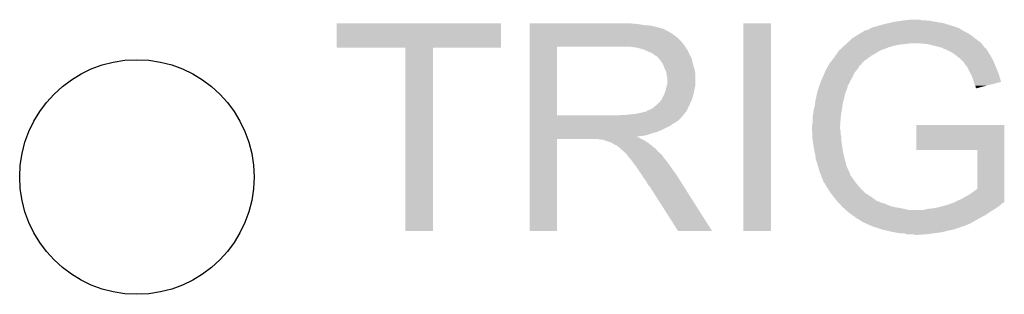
# Model space of a CAD drawing. Extents: x -0.05 to 0.95, y -0.15 to 1.54.
# Tile 39 of 44: x 0.62 to 0.8, y 0.96 to 1.01. Entities that reach past the tile are written whole.
import ezdxf

# ---------------------------------------------------------------- set-up
doc = ezdxf.new("R2010")
doc.units = 0
doc.layers.get('0').update_dxf_attribs({"linetype": 'CONTINUOUS'})
doc.layers.add('HOD_CAP_2_CLICK_V101_GTO', color=14, linetype='CONTINUOUS')
doc.layers.add('HOD_CAP_2_CLICK_V101_GTS', color=12, linetype='CONTINUOUS')

# ---------------------------------------------------------------- blocks, each defined once
blk = doc.blocks.new('ROUND_58')
blk.add_circle((0, 0), 0.0217)

msp = doc.modelspace()

# ---------------------------------------------------------------- linework, layer by layer
at = {"layer": 'HOD_CAP_2_CLICK_V101_GTO'}
for points in [[(0.78253, 1.0099), (0.7832, 1.01), (0.7878, 1.0099), (0.7867, 1.01)], [(0.7832, 1.01), (0.7842, 1.0101), (0.7863, 1.01), (0.7859, 1.0101)], [(0.678, 1.0049), (0.678, 1.0094), (0.7084, 1.0049), (0.7084, 1.0094)], [(0.678, 1.0094), (0.678, 1.0094), (0.7084, 1.0094), (0.678, 1.0094)], [(0.7137, 1.0093), (0.7137, 1.0094), (0.7337, 1.0093), (0.7325, 1.0094)], [(0.7137, 1.0091), (0.7137, 1.0093), (0.7349, 1.0091), (0.7337, 1.0093)], [(0.7137, 1.009), (0.7137, 1.0091), (0.7362, 1.009), (0.7349, 1.0091)], [(0.7137, 1.0087), (0.7137, 1.009), (0.7374, 1.0087), (0.7362, 1.009)], [(0.7137, 1.0085), (0.7137, 1.0087), (0.7381, 1.0085), (0.7374, 1.0087)], [(0.7137, 1.0084), (0.7137, 1.0085), (0.7386, 1.0084), (0.7381, 1.0085)], [(0.7137, 1.0083), (0.7137, 1.0084), (0.7387, 1.0083), (0.7386, 1.0084)], [(0.7137, 1.0081), (0.7137, 1.0083), (0.739, 1.0081), (0.7387, 1.0083)], [(0.7533, 0.971), (0.7533, 1.0094), (0.7584, 0.971), (0.7584, 1.0094)], [(0.7533, 1.0094), (0.7533, 1.0094), (0.7584, 1.0094), (0.7533, 1.0094)], [(0.7758, 1.0081), (0.7763, 1.0082), (0.7939, 1.0081), (0.79375, 1.0082)], [(0.7763, 1.0082), (0.7768, 1.0085), (0.79375, 1.0082), (0.7933, 1.0085)], [(0.7768, 1.0085), (0.77705, 1.0086), (0.7933, 1.0085), (0.7931, 1.0086)], [(0.77705, 1.0086), (0.7773, 1.0087), (0.7929, 1.0086), (0.7928, 1.0087)], [(0.77705, 1.0086), (0.77705, 1.0086), (0.7931, 1.0086), (0.7929, 1.0086)], [(0.7773, 1.0087), (0.7787, 1.0091), (0.7928, 1.0087), (0.7915, 1.0091)], [(0.7787, 1.0091), (0.7803, 1.0095), (0.7915, 1.0091), (0.7902, 1.0095)], [(0.7803, 1.0095), (0.7812, 1.0097), (0.7902, 1.0095), (0.7889, 1.0097)], [(0.7812, 1.0097), (0.78253, 1.0099), (0.7889, 1.0097), (0.7878, 1.0099)], [(0.7137, 1.0079), (0.7137, 1.0081), (0.7395, 1.0079), (0.739, 1.0081)], [(0.7137, 1.0075), (0.7137, 1.0079), (0.7401, 1.0075), (0.7395, 1.0079)], [(0.7137, 1.007), (0.7137, 1.0075), (0.7408, 1.007), (0.7401, 1.0075)], [(0.7137, 1.0064), (0.7137, 1.007), (0.7415, 1.0064), (0.7408, 1.007)], [(0.7137, 1.0056), (0.7137, 1.0064), (0.7422, 1.0056), (0.7415, 1.0064)], [(0.77252, 1.0058), (0.7735, 1.0067), (0.7973, 1.0058), (0.79614, 1.0067)], [(0.7735, 1.0067), (0.7743, 1.0072), (0.79614, 1.0067), (0.7955, 1.0072)], [(0.7743, 1.0072), (0.7751, 1.0077), (0.7955, 1.0072), (0.7947, 1.0077)], [(0.7751, 1.0077), (0.7755, 1.0079), (0.7947, 1.0077), (0.7943, 1.0079)], [(0.7755, 1.0079), (0.7758, 1.0081), (0.7943, 1.0079), (0.7939, 1.0081)], [(0.6907, 0.971), (0.6907, 1.0049), (0.6958, 0.971), (0.6958, 1.0049)], [(0.6907, 1.0049), (0.6907, 1.0049), (0.6958, 1.0049), (0.7084, 1.0049)], [(0.7137, 1.0051), (0.7137, 1.0056), (0.74253, 1.0051), (0.7422, 1.0056)], [(0.7137, 0.9924), (0.7137, 1.0051), (0.7188, 0.9924), (0.7188, 1.0051)], [(0.7137, 1.0051), (0.7137, 1.0051), (0.7188, 1.0051), (0.7309, 1.0051)], [(0.7337, 1.0049), (0.7324, 1.0051), (0.74267, 1.0049), (0.74253, 1.0051)], [(0.73443, 1.0047), (0.7337, 1.0049), (0.7428, 1.0047), (0.74267, 1.0049)], [(0.7348, 1.0046), (0.73443, 1.0047), (0.7428, 1.0046), (0.7428, 1.0047)], [(0.7357, 1.0042), (0.7348, 1.0046), (0.7431, 1.0042), (0.7429, 1.0046)], [(0.7348, 1.0046), (0.7348, 1.0046), (0.7429, 1.0046), (0.7428, 1.0046)], [(0.771, 1.0044), (0.77111, 1.0045), (0.77863, 1.0044), (0.7788, 1.0045)], [(0.77111, 1.0045), (0.77122, 1.0046), (0.7788, 1.0045), (0.7791, 1.0046)], [(0.77122, 1.0046), (0.77165, 1.005), (0.7792, 1.0046), (0.7802, 1.005)], [(0.77122, 1.0046), (0.77122, 1.0046), (0.7791, 1.0046), (0.7792, 1.0046)], [(0.77165, 1.005), (0.77198, 1.0053), (0.7802, 1.005), (0.7812, 1.0053)], [(0.77198, 1.0053), (0.7722, 1.0055), (0.7812, 1.0053), (0.7823, 1.0055)], [(0.7722, 1.0055), (0.77242, 1.0057), (0.7823, 1.0055), (0.7841, 1.0057)], [(0.77242, 1.0057), (0.77252, 1.0058), (0.79738, 1.0057), (0.7973, 1.0058)], [(0.7873, 1.0056), (0.7863, 1.0057), (0.79746, 1.0056), (0.79738, 1.0057)], [(0.7882, 1.0054), (0.7873, 1.0056), (0.79761, 1.0054), (0.79746, 1.0056)], [(0.789, 1.0052), (0.7882, 1.0054), (0.79777, 1.0052), (0.79761, 1.0054)], [(0.7897, 1.005), (0.789, 1.0052), (0.79792, 1.005), (0.79777, 1.0052)], [(0.7902, 1.0049), (0.7897, 1.005), (0.798, 1.0049), (0.79792, 1.005)], [(0.7903, 1.0048), (0.7902, 1.0049), (0.7982, 1.0048), (0.798, 1.0049)], [(0.7904, 1.0047), (0.7903, 1.0048), (0.79827, 1.0047), (0.7982, 1.0048)], [(0.791, 1.0045), (0.7906, 1.0047), (0.7984, 1.0045), (0.79827, 1.0047)], [(0.7914, 1.0043), (0.791, 1.0045), (0.79852, 1.0043), (0.7984, 1.0045)], [(0.7364, 1.0039), (0.7357, 1.0042), (0.74322, 1.0039), (0.7431, 1.0042)], [(0.73667, 1.0037), (0.7364, 1.0039), (0.7433, 1.0037), (0.74322, 1.0039)], [(0.7368, 1.0036), (0.73667, 1.0037), (0.74336, 1.0036), (0.7433, 1.0037)], [(0.7371, 1.0034), (0.7368, 1.0036), (0.74347, 1.0034), (0.74336, 1.0036)], [(0.73755, 1.003), (0.7372, 1.0034), (0.7437, 1.003), (0.74347, 1.0034)], [(0.7379, 1.0026), (0.73755, 1.003), (0.74379, 1.0026), (0.7437, 1.003)], [(0.76962, 1.0025), (0.7701, 1.0031), (0.7757, 1.0025), (0.77654, 1.0031)], [(0.7701, 1.0031), (0.77038, 1.0035), (0.77654, 1.0031), (0.7771, 1.0035)], [(0.77038, 1.0035), (0.77065, 1.0039), (0.7771, 1.0035), (0.7778, 1.0039)], [(0.77065, 1.0039), (0.771, 1.0044), (0.7778, 1.0039), (0.77863, 1.0044)], [(0.79193, 1.004), (0.7914, 1.0043), (0.7987, 1.004), (0.79852, 1.0043)], [(0.7921, 1.0039), (0.79193, 1.004), (0.79876, 1.0039), (0.7987, 1.004)], [(0.7928, 1.0034), (0.7921, 1.0039), (0.79907, 1.0034), (0.79876, 1.0039)], [(0.79305, 1.0032), (0.7928, 1.0034), (0.7992, 1.0032), (0.79907, 1.0034)], [(0.7933, 1.003), (0.79305, 1.0032), (0.7993, 1.003), (0.7992, 1.0032)], [(0.7939, 1.0024), (0.7933, 1.003), (0.7996, 1.0024), (0.7993, 1.003)], [(0.73826, 1.0021), (0.7379, 1.0026), (0.7439, 1.0021), (0.74379, 1.0026)], [(0.7384, 1.0019), (0.73826, 1.0021), (0.74396, 1.0019), (0.7439, 1.0021)], [(0.7387, 1.0011), (0.7384, 1.0019), (0.7442, 1.0011), (0.74396, 1.0019)], [(0.739, 1.0005), (0.7387, 1.0011), (0.74432, 1.0005), (0.7442, 1.0011)], [(0.7685, 1.0006), (0.7686, 1.0009), (0.77412, 1.0006), (0.77436, 1.0009)], [(0.7686, 1.0009), (0.7688, 1.0012), (0.77436, 1.0009), (0.7746, 1.0012)], [(0.7688, 1.0012), (0.769, 1.0016), (0.7746, 1.0012), (0.7748, 1.0016)], [(0.769, 1.0016), (0.76912, 1.0018), (0.7748, 1.0016), (0.7751, 1.0018)], [(0.76912, 1.0018), (0.76918, 1.0019), (0.7751, 1.0018), (0.7751, 1.0019)], [(0.76918, 1.0019), (0.7693, 1.0021), (0.7751, 1.0019), (0.7753, 1.0021)], [(0.7693, 1.0021), (0.76962, 1.0025), (0.7753, 1.0021), (0.7757, 1.0025)], [(0.7942, 1.0021), (0.7939, 1.0024), (0.79973, 1.0021), (0.7996, 1.0024)], [(0.7942, 1.002), (0.7942, 1.0021), (0.79977, 1.002), (0.79973, 1.0021)], [(0.7947, 1.0014), (0.7942, 1.002), (0.80002, 1.0014), (0.79977, 1.002)], [(0.7951, 1.0006), (0.7947, 1.0014), (0.80035, 1.0006), (0.80002, 1.0014)], [(0.73906, 1.0001), (0.739, 1.0005), (0.7444, 1.0001), (0.74432, 1.0005)], [(0.7391, 0.9998), (0.73906, 1.0001), (0.7444, 0.9998), (0.7444, 1.0001)], [(0.7392, 0.9993), (0.7391, 0.9998), (0.7444, 0.9993), (0.7444, 0.9998)], [(0.7392, 0.9982), (0.7392, 0.9993), (0.7444, 0.9982), (0.7444, 0.9993)], [(0.76769, 0.9988), (0.768, 0.9995), (0.7731, 0.9988), (0.7735, 0.9995)], [(0.768, 0.9995), (0.76831, 1.0002), (0.7735, 0.9995), (0.7738, 1.0002)], [(0.76831, 1.0002), (0.7684, 1.0004), (0.7738, 1.0002), (0.77396, 1.0004)], [(0.7684, 1.0005), (0.7685, 1.0006), (0.77404, 1.0005), (0.77412, 1.0006)], [(0.7684, 1.0004), (0.7684, 1.0005), (0.77396, 1.0004), (0.77404, 1.0005)], [(0.79544, 1), (0.7951, 1.0006), (0.8006, 1), (0.80035, 1.0006)], [(0.7955, 0.9999), (0.79544, 1), (0.80063, 0.9999), (0.8006, 1)], [(0.7958, 0.9991), (0.7955, 0.9999), (0.80086, 0.9991), (0.80063, 0.9999)], [(0.79594, 0.9986), (0.7958, 0.9991), (0.801, 0.9986), (0.80086, 0.9991)], [(0.7389, 0.997), (0.739, 0.9975), (0.7442, 0.997), (0.7443, 0.9975)], [(0.739, 0.9975), (0.73911, 0.9979), (0.7443, 0.9975), (0.7444, 0.9979)], [(0.73911, 0.9979), (0.7392, 0.9982), (0.7444, 0.9979), (0.7444, 0.9982)], [(0.7671, 0.9971), (0.7673, 0.9977), (0.7724, 0.9971), (0.7726, 0.9977)], [(0.7673, 0.9977), (0.76737, 0.9979), (0.7726, 0.9977), (0.7726, 0.9979)], [(0.76737, 0.9979), (0.7674, 0.998), (0.7726, 0.9979), (0.7727, 0.998)], [(0.7674, 0.998), (0.7676, 0.9986), (0.7727, 0.998), (0.773, 0.9986)], [(0.7676, 0.9986), (0.76769, 0.9988), (0.773, 0.9986), (0.7731, 0.9988)], [(0.796, 0.9984), (0.79594, 0.9986), (0.80023, 0.9984), (0.801, 0.9986)], [(0.7962, 0.9979), (0.796, 0.9984), (0.79831, 0.9979), (0.80023, 0.9984)], [(0.7963, 0.9977), (0.7962, 0.9979), (0.79755, 0.9977), (0.79831, 0.9979)], [(0.7963, 0.9975), (0.7963, 0.9977), (0.79678, 0.9975), (0.79755, 0.9977)], [(0.7964, 0.9974), (0.7964, 0.9975), (0.7964, 0.9974), (0.79678, 0.9975)], [(0.7378, 0.9949), (0.7382, 0.9954), (0.74357, 0.9949), (0.7438, 0.9954)], [(0.7382, 0.9955), (0.7383, 0.9957), (0.74383, 0.9955), (0.74388, 0.9957)], [(0.7382, 0.9954), (0.7382, 0.9955), (0.7438, 0.9954), (0.74383, 0.9955)], [(0.7383, 0.9957), (0.7385, 0.996), (0.74388, 0.9957), (0.74396, 0.996)], [(0.7385, 0.996), (0.7387, 0.9965), (0.74396, 0.996), (0.7441, 0.9965)], [(0.7387, 0.9965), (0.7389, 0.997), (0.7441, 0.9965), (0.7442, 0.997)], [(0.7666, 0.995), (0.76678, 0.9958), (0.7718, 0.995), (0.772, 0.9958)], [(0.76678, 0.9958), (0.76689, 0.9963), (0.772, 0.9958), (0.7721, 0.9963)], [(0.76689, 0.9963), (0.76698, 0.9967), (0.7721, 0.9963), (0.7722, 0.9967)], [(0.76698, 0.9967), (0.767, 0.9968), (0.7722, 0.9967), (0.77225, 0.9968)], [(0.767, 0.9968), (0.7671, 0.9971), (0.77225, 0.9968), (0.7724, 0.9971)], [(0.7358, 0.9934), (0.7363, 0.9936), (0.74285, 0.9934), (0.74295, 0.9936)], [(0.7363, 0.9936), (0.73718, 0.9943), (0.74295, 0.9936), (0.7433, 0.9943)], [(0.73718, 0.9943), (0.7373, 0.9944), (0.7433, 0.9943), (0.74335, 0.9944)], [(0.7373, 0.9944), (0.7378, 0.9949), (0.74335, 0.9944), (0.74357, 0.9949)], [(0.7663, 0.9934), (0.7665, 0.9941), (0.77152, 0.9934), (0.77162, 0.9941)], [(0.7665, 0.9941), (0.76656, 0.9946), (0.77162, 0.9941), (0.7717, 0.9946)], [(0.76656, 0.9946), (0.7666, 0.995), (0.7717, 0.9946), (0.7718, 0.995)], [(0.7137, 0.992), (0.7137, 0.9924), (0.7418, 0.992), (0.74212, 0.9924)], [(0.7137, 0.9924), (0.7137, 0.9924), (0.7303, 0.9924), (0.7188, 0.9924)], [(0.7137, 0.9915), (0.7137, 0.992), (0.7413, 0.9915), (0.7418, 0.992)], [(0.7303, 0.9924), (0.7309, 0.9925), (0.74212, 0.9924), (0.7422, 0.9925)], [(0.7317, 0.9925), (0.7335, 0.9927), (0.7422, 0.9925), (0.74237, 0.9927)], [(0.7335, 0.9927), (0.7344, 0.9929), (0.74237, 0.9927), (0.74253, 0.9929)], [(0.7344, 0.9929), (0.7352, 0.9931), (0.74253, 0.9929), (0.7427, 0.9931)], [(0.7353, 0.9931), (0.7355, 0.9933), (0.7427, 0.9931), (0.7428, 0.9933)], [(0.7355, 0.9933), (0.7358, 0.9934), (0.7428, 0.9933), (0.74285, 0.9934)], [(0.7661, 0.992), (0.7662, 0.9926), (0.77131, 0.992), (0.7714, 0.9926)], [(0.7661, 0.9919), (0.7661, 0.992), (0.7713, 0.9919), (0.77131, 0.992)], [(0.7661, 0.9909), (0.7661, 0.9919), (0.77124, 0.9909), (0.7713, 0.9919)], [(0.7662, 0.9926), (0.76629, 0.9933), (0.7714, 0.9926), (0.7715, 0.9933)], [(0.76629, 0.9933), (0.7663, 0.9934), (0.7715, 0.9933), (0.77152, 0.9934)], [(0.7137, 0.9911), (0.7137, 0.9915), (0.7407, 0.9911), (0.7413, 0.9915)], [(0.7137, 0.9908), (0.7137, 0.9911), (0.7402, 0.9908), (0.7407, 0.9911)], [(0.7137, 0.9905), (0.7137, 0.9908), (0.7398, 0.9905), (0.7402, 0.9908)], [(0.7137, 0.9899), (0.7137, 0.9905), (0.7386, 0.9899), (0.7398, 0.9905)], [(0.7137, 0.9893), (0.7137, 0.9899), (0.7372, 0.9893), (0.7386, 0.9899)], [(0.766, 0.9905), (0.7661, 0.9909), (0.77121, 0.9905), (0.77124, 0.9909)], [(0.766, 0.9903), (0.766, 0.9905), (0.7712, 0.9903), (0.77121, 0.9905)], [(0.766, 0.99), (0.766, 0.9903), (0.7712, 0.99), (0.7712, 0.9903)], [(0.76601, 0.9898), (0.766, 0.99), (0.7712, 0.9898), (0.7712, 0.99)], [(0.7853, 0.986), (0.7853, 0.9906), (0.8016, 0.986), (0.8016, 0.9906)], [(0.7853, 0.9906), (0.7853, 0.9906), (0.8016, 0.9906), (0.7853, 0.9906)], [(0.7137, 0.9891), (0.7137, 0.9893), (0.7364, 0.9891), (0.7372, 0.9893)], [(0.7137, 0.9888), (0.7137, 0.9891), (0.7356, 0.9888), (0.7364, 0.9891)], [(0.7137, 0.9886), (0.7137, 0.9888), (0.7346, 0.9886), (0.7356, 0.9888)], [(0.7137, 0.9885), (0.7137, 0.9886), (0.7336, 0.9885), (0.7346, 0.9886)], [(0.7137, 0.9884), (0.7137, 0.9885), (0.7337, 0.9884), (0.7336, 0.9885)], [(0.7137, 0.988), (0.7137, 0.9884), (0.7345, 0.988), (0.7337, 0.9884)], [(0.76602, 0.9895), (0.76601, 0.9898), (0.7713, 0.9895), (0.7712, 0.9898)], [(0.76605, 0.989), (0.76602, 0.9895), (0.7713, 0.989), (0.7713, 0.9895)], [(0.76607, 0.9885), (0.76605, 0.989), (0.7714, 0.9885), (0.7713, 0.989)], [(0.7661, 0.9879), (0.76607, 0.9885), (0.7714, 0.9879), (0.7714, 0.9885)], [(0.7137, 0.971), (0.7137, 0.988), (0.7188, 0.971), (0.7188, 0.988)], [(0.7137, 0.988), (0.7137, 0.988), (0.7188, 0.988), (0.7265, 0.988)], [(0.7268, 0.9879), (0.7265, 0.988), (0.7347, 0.9879), (0.7345, 0.988)], [(0.7275, 0.9878), (0.7273, 0.9879), (0.73487, 0.9878), (0.7347, 0.9879)], [(0.7284, 0.9875), (0.7275, 0.9878), (0.73537, 0.9875), (0.73487, 0.9878)], [(0.7288, 0.9874), (0.7284, 0.9875), (0.73553, 0.9874), (0.73537, 0.9875)], [(0.72895, 0.9873), (0.7288, 0.9874), (0.7357, 0.9873), (0.73553, 0.9874)], [(0.7294, 0.987), (0.72895, 0.9873), (0.73608, 0.987), (0.7357, 0.9873)], [(0.7297, 0.9869), (0.7294, 0.987), (0.7362, 0.9869), (0.73608, 0.987)], [(0.7298, 0.9868), (0.7298, 0.9869), (0.73632, 0.9868), (0.7362, 0.9869)], [(0.7303, 0.9865), (0.7298, 0.9868), (0.7367, 0.9865), (0.73632, 0.9868)], [(0.7304, 0.9864), (0.7303, 0.9865), (0.7368, 0.9864), (0.7367, 0.9865)], [(0.7306, 0.9862), (0.7304, 0.9864), (0.7371, 0.9862), (0.7368, 0.9864)], [(0.76619, 0.9873), (0.7661, 0.9879), (0.7715, 0.9873), (0.7714, 0.9879)], [(0.7664, 0.986), (0.76619, 0.9873), (0.77169, 0.986), (0.7715, 0.9873)], [(0.7307, 0.9861), (0.7306, 0.9862), (0.73718, 0.9861), (0.7371, 0.9862)], [(0.73115, 0.9857), (0.7307, 0.9861), (0.7375, 0.9857), (0.73718, 0.9861)], [(0.7316, 0.9853), (0.73115, 0.9857), (0.73798, 0.9853), (0.7375, 0.9857)], [(0.73168, 0.9852), (0.7316, 0.9853), (0.7381, 0.9852), (0.73798, 0.9853)], [(0.7322, 0.9845), (0.73168, 0.9852), (0.73862, 0.9845), (0.7381, 0.9852)], [(0.7323, 0.9844), (0.7322, 0.9845), (0.7387, 0.9844), (0.73862, 0.9845)], [(0.76642, 0.9859), (0.7664, 0.986), (0.7717, 0.9859), (0.77169, 0.986)], [(0.7666, 0.9851), (0.76642, 0.9859), (0.77187, 0.9851), (0.7717, 0.9859)], [(0.76667, 0.9845), (0.7666, 0.9851), (0.772, 0.9845), (0.77187, 0.9851)], [(0.7667, 0.9843), (0.76667, 0.9845), (0.77205, 0.9843), (0.772, 0.9845)], [(0.7966, 0.9788), (0.7966, 0.986), (0.8016, 0.9788), (0.8016, 0.986)], [(0.7324, 0.9843), (0.7323, 0.9844), (0.73878, 0.9843), (0.7387, 0.9844)], [(0.733, 0.9835), (0.7324, 0.9843), (0.7394, 0.9835), (0.73878, 0.9843)], [(0.7336, 0.9827), (0.733, 0.9835), (0.73996, 0.9827), (0.7394, 0.9835)], [(0.73373, 0.9825), (0.7336, 0.9827), (0.7401, 0.9825), (0.73996, 0.9827)], [(0.767, 0.9834), (0.7667, 0.9843), (0.77229, 0.9834), (0.77205, 0.9843)], [(0.76711, 0.983), (0.767, 0.9834), (0.7724, 0.983), (0.77229, 0.9834)], [(0.7674, 0.982), (0.76711, 0.983), (0.77286, 0.982), (0.7724, 0.983)], [(0.73447, 0.9814), (0.73373, 0.9825), (0.7409, 0.9814), (0.7401, 0.9825)], [(0.7348, 0.9809), (0.73447, 0.9814), (0.74122, 0.9809), (0.7409, 0.9814)], [(0.7353, 0.9802), (0.7348, 0.9809), (0.74166, 0.9802), (0.74122, 0.9809)], [(0.76752, 0.9817), (0.7674, 0.982), (0.773, 0.9817), (0.77286, 0.982)], [(0.76756, 0.9816), (0.76752, 0.9817), (0.773, 0.9816), (0.773, 0.9817)], [(0.7676, 0.9815), (0.76756, 0.9816), (0.7731, 0.9815), (0.773, 0.9816)], [(0.76767, 0.9813), (0.7676, 0.9815), (0.7731, 0.9813), (0.7731, 0.9815)], [(0.76773, 0.9811), (0.76767, 0.9813), (0.7733, 0.9811), (0.7731, 0.9813)], [(0.7678, 0.9809), (0.76773, 0.9811), (0.77343, 0.9809), (0.7733, 0.9811)], [(0.768, 0.9805), (0.7678, 0.9809), (0.7737, 0.9805), (0.77343, 0.9809)], [(0.7357, 0.9795), (0.7353, 0.9802), (0.74211, 0.9795), (0.74166, 0.9802)], [(0.736, 0.9792), (0.7357, 0.9795), (0.7423, 0.9792), (0.74211, 0.9795)], [(0.7361, 0.979), (0.736, 0.9792), (0.74242, 0.979), (0.7423, 0.9792)], [(0.7412, 0.971), (0.7361, 0.979), (0.7475, 0.971), (0.74242, 0.979)], [(0.7682, 0.9799), (0.768, 0.9805), (0.77415, 0.9799), (0.7737, 0.9805)], [(0.7684, 0.9798), (0.7682, 0.9799), (0.77422, 0.9798), (0.77415, 0.9799)], [(0.7684, 0.9797), (0.7684, 0.9798), (0.7743, 0.9797), (0.77422, 0.9798)], [(0.7689, 0.9789), (0.7684, 0.9797), (0.775, 0.9789), (0.7743, 0.9797)], [(0.7694, 0.9781), (0.7689, 0.9789), (0.7758, 0.9781), (0.775, 0.9789)], [(0.76948, 0.978), (0.7694, 0.9781), (0.7759, 0.978), (0.7758, 0.9781)], [(0.77003, 0.9773), (0.76948, 0.978), (0.777, 0.9773), (0.7759, 0.978)], [(0.7705, 0.9767), (0.77003, 0.9773), (0.77783, 0.9767), (0.777, 0.9773)], [(0.7936, 0.9769), (0.7943, 0.9773), (0.8016, 0.9769), (0.8016, 0.9773)], [(0.7943, 0.9773), (0.7952, 0.9778), (0.8016, 0.9773), (0.8016, 0.9778)], [(0.7952, 0.9778), (0.7966, 0.9788), (0.8016, 0.9778), (0.8016, 0.9788)], [(0.77068, 0.9765), (0.7705, 0.9767), (0.7781, 0.9765), (0.77783, 0.9767)], [(0.77087, 0.9763), (0.77068, 0.9765), (0.7787, 0.9763), (0.7783, 0.9765)], [(0.77068, 0.9765), (0.77068, 0.9765), (0.7783, 0.9765), (0.7781, 0.9765)], [(0.77096, 0.9762), (0.77087, 0.9763), (0.779, 0.9762), (0.7787, 0.9763)], [(0.77105, 0.9761), (0.77096, 0.9762), (0.7794, 0.9761), (0.779, 0.9762)], [(0.77142, 0.9757), (0.77105, 0.9761), (0.7803, 0.9757), (0.7794, 0.9761)], [(0.7716, 0.9755), (0.77142, 0.9757), (0.78103, 0.9755), (0.7803, 0.9757)], [(0.77171, 0.9754), (0.7716, 0.9755), (0.7814, 0.9754), (0.78103, 0.9755)], [(0.77193, 0.9752), (0.77171, 0.9754), (0.7826, 0.9752), (0.7814, 0.9754)], [(0.7889, 0.9753), (0.7894, 0.9754), (0.8002, 0.9753), (0.80033, 0.9754)], [(0.7894, 0.9754), (0.7902, 0.9756), (0.80033, 0.9754), (0.8006, 0.9756)], [(0.7902, 0.9756), (0.7906, 0.9757), (0.8006, 0.9756), (0.80075, 0.9757)], [(0.7906, 0.9757), (0.7909, 0.9758), (0.80075, 0.9757), (0.8009, 0.9758)], [(0.7909, 0.9758), (0.7918, 0.9761), (0.8009, 0.9758), (0.8012, 0.9761)], [(0.7918, 0.9761), (0.7919, 0.9762), (0.8012, 0.9761), (0.8014, 0.9762)], [(0.7921, 0.9762), (0.7923, 0.9763), (0.8014, 0.9762), (0.8015, 0.9763)], [(0.7923, 0.9763), (0.7929, 0.9766), (0.8016, 0.9763), (0.8016, 0.9766)], [(0.7923, 0.9763), (0.7923, 0.9763), (0.8015, 0.9763), (0.8016, 0.9763)], [(0.7929, 0.9766), (0.7936, 0.9769), (0.8016, 0.9766), (0.8016, 0.9769)], [(0.77226, 0.9749), (0.77193, 0.9752), (0.7839, 0.9749), (0.7826, 0.9752)], [(0.77248, 0.9747), (0.77226, 0.9749), (0.7992, 0.9747), (0.79953, 0.9749)], [(0.7727, 0.9745), (0.77248, 0.9747), (0.7989, 0.9745), (0.7992, 0.9747)], [(0.77353, 0.9739), (0.7727, 0.9745), (0.798, 0.9739), (0.7989, 0.9745)], [(0.7738, 0.9737), (0.77353, 0.9739), (0.79763, 0.9737), (0.798, 0.9739)], [(0.7742, 0.9734), (0.7738, 0.9737), (0.79707, 0.9734), (0.79763, 0.9737)], [(0.7866, 0.9749), (0.7874, 0.9751), (0.79953, 0.9749), (0.79987, 0.9751)], [(0.7874, 0.9751), (0.7884, 0.9752), (0.79987, 0.9751), (0.80003, 0.9752)], [(0.7884, 0.9752), (0.7889, 0.9753), (0.80003, 0.9752), (0.8002, 0.9753)], [(0.7746, 0.9732), (0.7742, 0.9734), (0.7967, 0.9732), (0.79707, 0.9734)], [(0.7749, 0.973), (0.7746, 0.9732), (0.79635, 0.973), (0.7967, 0.9732)], [(0.7751, 0.9728), (0.7749, 0.973), (0.796, 0.9728), (0.79635, 0.973)], [(0.7753, 0.9727), (0.7753, 0.9728), (0.79583, 0.9727), (0.796, 0.9728)], [(0.77598, 0.9724), (0.7753, 0.9727), (0.7953, 0.9724), (0.79583, 0.9727)], [(0.7771, 0.9719), (0.77598, 0.9724), (0.79405, 0.9719), (0.7953, 0.9724)], [(0.7774, 0.9718), (0.7771, 0.9719), (0.7938, 0.9718), (0.79405, 0.9719)], [(0.7777, 0.9717), (0.7774, 0.9718), (0.7934, 0.9717), (0.7937, 0.9718)], [(0.7774, 0.9718), (0.7774, 0.9718), (0.7937, 0.9718), (0.7938, 0.9718)], [(0.778, 0.9716), (0.7777, 0.9717), (0.7932, 0.9716), (0.7934, 0.9717)], [(0.7475, 0.971), (0.7475, 0.971), (0.7475, 0.971), (0.7412, 0.971)], [(0.7783, 0.9715), (0.778, 0.9716), (0.7928, 0.9715), (0.7932, 0.9716)], [(0.7789, 0.9713), (0.7783, 0.9715), (0.7923, 0.9713), (0.7928, 0.9715)], [(0.77975, 0.9711), (0.7789, 0.9713), (0.7913, 0.9711), (0.7923, 0.9713)], [(0.7806, 0.9709), (0.77975, 0.9711), (0.7905, 0.9709), (0.7913, 0.9711)], [(0.78113, 0.9708), (0.7806, 0.9709), (0.7901, 0.9708), (0.7905, 0.9709)], [(0.7822, 0.9706), (0.78113, 0.9708), (0.7887, 0.9706), (0.7901, 0.9708)], [(0.7836, 0.9704), (0.783, 0.9706), (0.7872, 0.9704), (0.7887, 0.9706)], [(0.7851, 0.9703), (0.7847, 0.9704), (0.7857, 0.9703), (0.7872, 0.9704)]]:
    msp.add_solid(points, dxfattribs=at)

# ---------------------------------------------------------------- block references
at = {"layer": 'HOD_CAP_2_CLICK_V101_GTS'}
msp.add_blockref('ROUND_58', (0.641, 0.981), dxfattribs=at)

doc.saveas('drawing.dxf')
